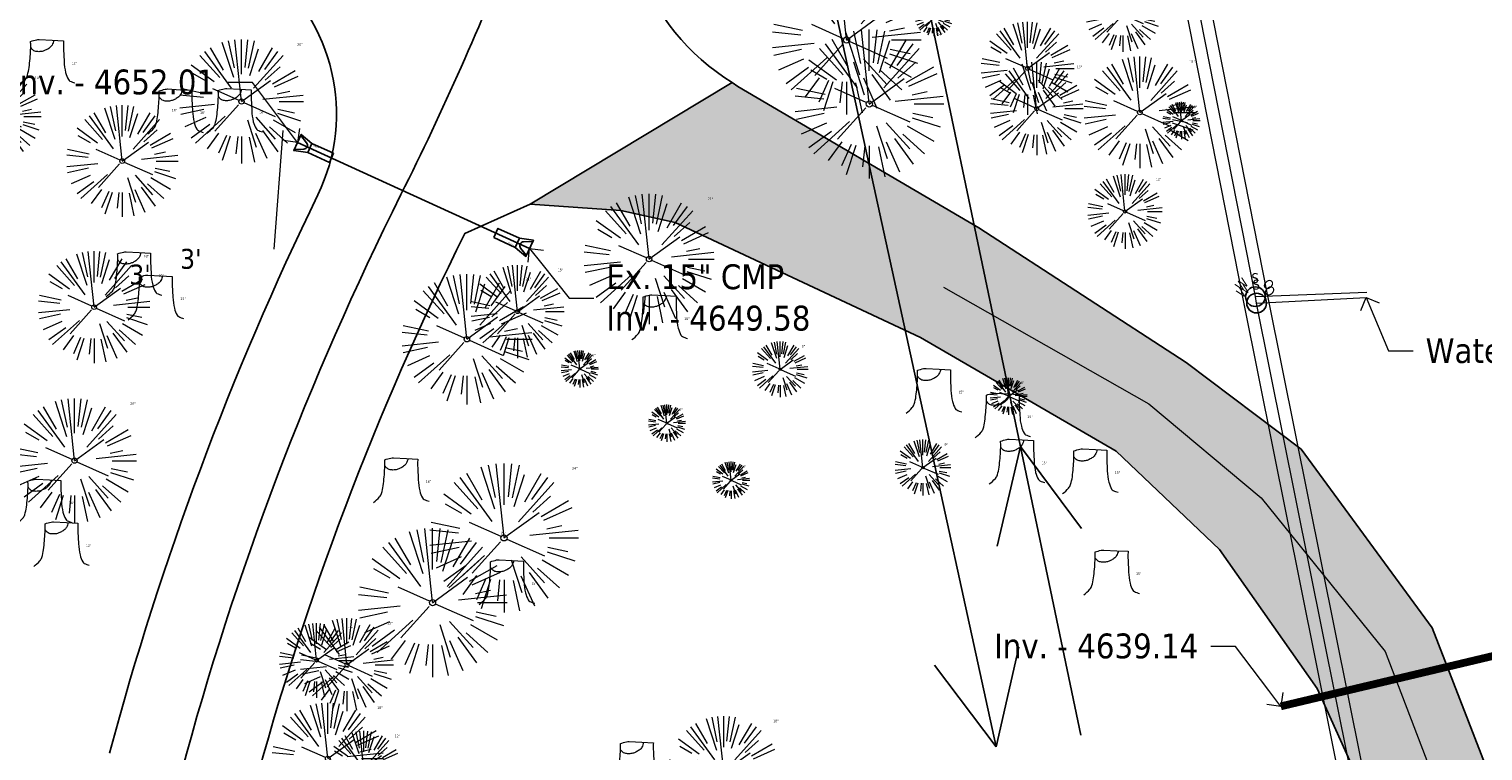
# Model space of a CAD drawing. Header units: feet. Extents: x 1134296 to 1140710, y 647902 to 649877.
# Tile 3 of 34: x 1134629 to 1134863, y 648098 to 648214. Entities that reach past the tile are written whole.
import ezdxf
from ezdxf import colors
from ezdxf.entities.mleader import LeaderData, LeaderLine
from ezdxf.enums import TextEntityAlignment as Align
from ezdxf.math import Vec2, Vec3

# ---------------------------------------------------------------- set-up
doc = ezdxf.new("R2010")
doc.units = ezdxf.units.FT
doc.header["$MEASUREMENT"] = 0
doc.layers.add('C-ROAD-ASPHALT', color=1, linetype='Continuous')
doc.layers.add('C-UTIL-WATER-MEP', color=7, linetype='Continuous')
doc.layers.add('V-ANNO-TEXT', color=7, linetype='Continuous', lineweight=13, plot=False)
doc.layers.add('V-PVMT-CNTR', color=8, linetype='Continuous', lineweight=5, plot=False)
for name, color, linetype, lineweight in [('V-PVMT-HTCH-ASPH', 8, 'Continuous', 13), ('V-SITE-ROCK', 8, 'Continuous', 18), ('V-SITE-VEGE', 8, 'Continuous', 18), ('V-SITE-VEGE-TEXT', 8, 'Continuous', 18), ('V-UTIL-STRM-LINE', 8, 'Continuous', 15), ('V-UTIL-WATR-LINE', 8, 'Continuous', 15)]:
    doc.layers.add(name, color=color, linetype=linetype, lineweight=lineweight)
doc.styles.add('SEI Annotative', font='tahoma.ttf', dxfattribs={"height": 0.1})
doc.styles.add('SEI-Dim & Leader', font='tahoma.ttf')

# ---------------------------------------------------------------- blocks, each defined once
blk = doc.blocks.new('V-UTIL-WATR-Water Shutoff')
blk.add_circle((0, 0), 0.04)
at = {"style": 'SEI-Dim & Leader'}
for s, rotation, p in [('W', 45, (-0.0414, 0.0352)), ('O', 315, (0.0386, 0.0352))]:
    blk.add_text(s, height=0.04, rotation=rotation, dxfattribs=at).set_placement(p, align=Align.CENTER)
blk.add_text('S', height=0.04, dxfattribs=at).set_placement((-0.0014, 0.0552), align=Align.CENTER)
blk = doc.blocks.new('*U837', base_point=(1134826.363, 648170.821))
at = {"xscale": 39.73102651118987, "yscale": 39.73102651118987, "zscale": 39.73102651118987}
blk.add_blockref('V-UTIL-WATR-Water Shutoff', (1134826.363, 648170.821), dxfattribs=at)
blk = doc.blocks.new('*U838', base_point=(1134826.551, 648169.775))
at = {"xscale": 39.73102651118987, "yscale": 39.73102651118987, "zscale": 39.73102651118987}
blk.add_blockref('V-UTIL-WATR-Water Shutoff', (1134826.551, 648169.775), dxfattribs=at)
blk = doc.blocks.new('V-SITE-VEGE-Stump')
for points in [[(-0.1229, -0.0143, 0.052613), (-0.0986, 0.0077, 0.106195), (-0.0905, 0.0219, 0.044862), (-0.0837, 0.0527, 0.020074), (-0.0776, 0.1229, 0.011675), (-0.0773, 0.1364, 0.007866), (-0.0776, 0.1565)], [(-0.0776, 0.1565, -0.027668), (-0.0534, 0.1634, -0.067978), (-0.0432, 0.1643), (0.0086, 0.1616), (0.054, 0.1591)], [(0.0151, 0.1613, -0.082864), (0.0081, 0.142, -0.111324), (-0.0021, 0.1306, -0.039313), (-0.0159, 0.1223, -0.049197), (-0.028, 0.1177, -0.066002), (-0.0447, 0.1155, -0.070187), (-0.0604, 0.1177, -0.114859), (-0.0685, 0.1223, -0.075938), (-0.0773, 0.1332)], [(0.054, 0.1591, 0.004334), (0.0538, 0.1369, 0.008344), (0.054, 0.1254), (0.0561, 0.0762, 0.046252), (0.0624, 0.0317, 0.069625), (0.0733, 0.0038, 0.149725), (0.0794, -0.002, 0.058523), (0.0992, -0.0091)]]:
    blk.add_lwpolyline(points, format="xyb")
blk = doc.blocks.new('V-SITE-VEGE-Coniferious Tree 2')
at = {"color": 0, "linetype": 'ByBlock'}
for p, q in [((-0.0575, 0.2704), (-0.104, 0.4891)), ((-0.0003, 0.0026), (-0.0523, 0.4973)), ((0, 0.2219), (0, 0.5)), ((0.0289, 0.2753), (0.0522, 0.4973)), ((0.0572, 0.2693), (0.1039, 0.4891)), ((-0.0791, 0.1089), (-0.2939, 0.4045)), ((-0.146, 0.2528), (-0.25, 0.433)), ((-0.0626, 0.1926), (-0.1545, 0.4755)), ((0.0685, 0.211), (0.1382, 0.4256)), ((0.1391, 0.2411), (0.25, 0.433)), ((0.1869, 0.2573), (0.2939, 0.4045)), ((-0.2201, 0.1599), (-0.4046, 0.2939)), ((-0.1757, 0.1951), (-0.3346, 0.3716)), ((0.0978, 0.1086), (0.3345, 0.3716)), ((-0.2844, 0.1642), (-0.3931, 0.227)), ((0.192, 0.1729), (0.3116, 0.2806)), ((0.2488, 0.1436), (0.433, 0.25)), ((0.2659, 0.1184), (0.4568, 0.2034)), ((-0.2961, 0.0629), (-0.4891, 0.1039)), ((-0.0199, 0.0089), (-0.2319, 0.1032)), ((-0.0009, -0.0007), (0.235, 0.1707)), ((-0.306, 0.0322), (-0.4973, 0.0523)), ((0.1731, 0.0182), (0.4972, 0.0523)), ((0.2873, 0.0611), (0.3885, 0.0826)), ((0.3025, 0), (0.5, 0)), ((-0.2183, -0.0229), (-0.4973, -0.0523)), ((-0.3022, -0.0642), (-0.4891, -0.1039)), ((-0.023, -0.0255), (-0.2138, -0.2374)), ((0.0185, -0.0083), (0.272, -0.1211)), ((0.2891, -0.094), (0.4755, -0.1545)), ((0.2936, -0.0624), (0.4274, -0.0908)), ((-0.2881, -0.1283), (-0.4568, -0.2034)), ((-0.2545, -0.1849), (-0.4046, -0.2939)), ((-0.132, -0.1189), (-0.3716, -0.3346)), ((0.0478, -0.1473), (0.1192, -0.3671)), ((0.1144, -0.1271), (0.2718, -0.3019)), ((0.2555, -0.1475), (0.433, -0.25)), ((-0.1843, -0.2536), (-0.2767, -0.3808)), ((-0.1214, -0.2725), (-0.1856, -0.4168)), ((-0.091, -0.2799), (-0.1545, -0.4755)), ((-0.0297, -0.2818), (-0.0443, -0.4216)), ((0, -0.2818), (0, -0.5)), ((0.061, -0.2873), (0.1039, -0.4891)), ((0.1131, -0.2541), (0.2033, -0.4568)), ((0.1689, -0.2325), (0.2939, -0.4045)), ((0.2254, -0.2029), (0.3716, -0.3346))]:
    blk.add_line(p, q, dxfattribs=at)
blk.add_circle((0, 0), 0.0208)
blk = doc.blocks.new('_Open90')
at = {"color": 0, "linetype": 'ByBlock', "lineweight": -2}
for p, q in [((0, 0), (-1, 0)), ((-0.5, 0.5), (0, 0)), ((0, 0), (-0.5, -0.5))]:
    blk.add_line(p, q, dxfattribs=at)
blk = doc.blocks.new('*U891', base_point=(1134826.363, 648170.821))
at = {"xscale": 39.73102651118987, "yscale": 39.73102651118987, "zscale": 39.73102651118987}
blk.add_blockref('V-UTIL-WATR-Water Shutoff', (1134826.363, 648170.821), dxfattribs=at)
blk = doc.blocks.new('*U892', base_point=(1134826.551, 648169.775))
at = {"xscale": 39.73102651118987, "yscale": 39.73102651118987, "zscale": 39.73102651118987}
blk.add_blockref('V-UTIL-WATR-Water Shutoff', (1134826.551, 648169.775), dxfattribs=at)
blk = doc.blocks.new('*U1417')
at = {"flags": 128}
blk.add_lwpolyline([(0.87, -2.15), (-1.06, -0.97), (1.06, 0.97), (2.07, -1.05)], dxfattribs=at)
blk.add_lwpolyline([(0.92, 0.84), (1.32, -0.62, -0.609257), (0.5, -1.37), (-0.92, -0.84)], format="xyb", dxfattribs=at)
blk.add_lwpolyline([(4.65, -3.87), (3.46, -4.97), (0.87, -2.15), (2.07, -1.05)], close=True, dxfattribs=at)
at = {"layer": 'Defpoints'}
blk.add_text('15" FES', height=0.2, rotation=132.4927, dxfattribs=at).set_placement((2.94, -2.13))
blk = doc.blocks.new('*U1415')
at = {"flags": 128}
blk.add_lwpolyline([(-4.65, 3.87), (-3.46, 4.97), (-0.87, 2.15), (-2.07, 1.05)], close=True, dxfattribs=at)
blk.add_lwpolyline([(-0.87, 2.15), (1.06, 0.97), (-1.06, -0.97), (-2.07, 1.05)], dxfattribs=at)
blk.add_lwpolyline([(-0.92, -0.84), (-1.32, 0.62, -0.609257), (-0.5, 1.37), (0.92, 0.84)], format="xyb", dxfattribs=at)
at = {"layer": 'Defpoints'}
blk.add_text('15" FES', height=0.2, rotation=312.4927, dxfattribs=at).set_placement((-2.94, 2.13))
blk = doc.blocks.new('C_PBASE-PACTOLA_02403811')
at = {"layer": '', "flags": 128}
blk.add_lwpolyline([(1134945.3, 648722.05), (1134909.79, 648657.07, -0.111237), (1134866.24, 648607.57), (1134762.18, 648532.09, 0.322945), (1134716.4, 648393.22), (1134719.72, 648382.71, -0.171424), (1134715.29, 648249.56), (1134707.16, 648228.78, -0.022723), (1134688.71, 648187.28, 0.05045), (1134653.34, 648094.13)], format="xyb", dxfattribs=at)
blk.add_lwpolyline([(1134672.05, 648195.67), (1134709.44, 648178.6)], dxfattribs=at)
at = {"layer": 'C-ROAD-ASPHALT'}
for points in [[(1134641.75, 648097.24, -0.047459), (1134675.31, 648187.21, 0.35336), (1134666.8, 648223.94, -0.106181), (1134644.2, 648251.03), (1134637.91, 648263.01), (1134624.34, 648241.53), (1134586.21, 648314.11), (1134596.83, 648319.69, 0.414214), (1134601.03, 648333.19), (1134601.03, 648333.19, -0.272199), (1134605.1, 648418.24), (1134606.84, 648420.9, -0.102173), (1134622.24, 648436.38, 0.468797), (1134623.09, 648444.02, -0.039414), (1134613.59, 648455.57), (1134609.94, 648460.8, -0.104209), (1134568.35, 648558.72), (1134550.7, 648648.51, -0.01381), (1134546.06, 648676.18), (1134536.98, 648741.16, -0.094333), (1134542.66, 648856.22), (1134551.22, 648891.6, -0.010799), (1134557.39, 648914.9)], [(1134742.08, 648205.35, -0.361651), (1134727.41, 648247.65, 0.140483), (1134736.89, 648364.09, -0.524981), (1134771.23, 648399.58, -0.304697), (1134795.56, 648376.62), (1134801.46, 648350.56, 0.172183), (1134817.91, 648324.55, -0.385736), (1134819.03, 648317.93), (1134810.83, 648305.08)], [(1134664.93, 648091.02, -0.049927), (1134699, 648181.01), (1134709.51, 648185.7), (1134742.08, 648205.35)]]:
    blk.add_lwpolyline(points, format="xyb", dxfattribs=at)
at = {"layer": 'C-UTIL-WATER-MEP', "flags": 128}
for points in [[(1134798.21, 648100.15), (1134772.37, 648223.95)], [(1134784.62, 648098.27), (1134757.62, 648221.86)], [(1134788.49, 648146.7), (1134784.75, 648130.63)], [(1134788.49, 648146.7), (1134798.35, 648133.46)], [(1134784.57, 648098.26), (1134788.22, 648114.35)], [(1134784.57, 648098.26), (1134774.64, 648111.44)]]:
    blk.add_lwpolyline(points, dxfattribs=at)
at = {"layer": '', "color": 221, "linetype": 'Continuous', "lineweight": -3, "rotation": 22.93653584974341}
for name, p in [('*U1417', (1134672.05, 648195.67)), ('*U1415', (1134709.44, 648178.6))]:
    blk.add_blockref(name, p, dxfattribs=at)
blk = doc.blocks.new('C_XBASE-PACTOLA_02403811')
at = {"layer": 'V-PVMT-HTCH-ASPH', "transparency": 33554483}
h = blk.add_hatch(dxfattribs=at)
h.set_pattern_fill('DOTS', color=256, scale=30)
h.paths.add_polyline_path([(1134742.08, 648205.35), (1134743, 648204.66), (1134781.82, 648181.92), (1134815.22, 648160.19), (1134833.75, 648146.24), (1134854.82, 648117.46), (1134869.62, 648079.36), (1134879.19, 648052.01), (1134857.77, 648057.45), (1134853.11, 648070.45), (1134836.3, 648107.68), (1134820.56, 648130.07), (1134803.91, 648145.91), (1134772.43, 648164.25), (1134732.88, 648182.77), (1134724.14, 648184.69), (1134709.51, 648185.7)])
at = {"layer": '', "flags": 128}
blk.add_lwpolyline([(1134742.08, 648205.35), (1134743, 648204.66), (1134781.82, 648181.92), (1134815.22, 648160.19), (1134833.75, 648146.24), (1134854.82, 648117.46), (1134869.62, 648079.36), (1134879.19, 648052.01), (1134857.77, 648057.45), (1134853.11, 648070.45), (1134836.3, 648107.68), (1134820.56, 648130.07), (1134803.91, 648145.91), (1134772.43, 648164.25), (1134732.88, 648182.77), (1134724.14, 648184.69), (1134709.51, 648185.7)], close=True, dxfattribs=at)
at = {"layer": 'V-PVMT-CNTR', "lineweight": 5, "flags": 128}
blk.add_lwpolyline([(1134776.11, 648172.36), (1134809.2, 648153.56), (1134827.28, 648138.42), (1134847.24, 648113.65), (1134861.79, 648075.58), (1134871.78, 648049.79)], dxfattribs=at)
blk.add_lwpolyline([(1134776.11, 648172.36), (1134809.2, 648153.56), (1134827.28, 648138.42), (1134847.24, 648113.65), (1134861.79, 648075.58), (1134871.78, 648049.79)], dxfattribs=at)
at = {"layer": 'V-SITE-VEGE', "lineweight": 18, "flags": 128}
blk.add_lwpolyline([(1134668.29, 648178.49), (1134669.72, 648197.61)], dxfattribs=at)
at = {"layer": 'V-SITE-VEGE', "linetype": 'Continuous', "lineweight": 18, "flags": 128}
blk.add_lwpolyline([(1134668.29, 648178.49), (1134669.72, 648197.61)], dxfattribs=at)
at = {"layer": 'V-UTIL-STRM-LINE', "const_width": 1.25, "flags": 128}
blk.add_lwpolyline([(1134875.63, 648115.53), (1134830.44, 648104.8)], dxfattribs=at)
at = {"layer": 'V-UTIL-STRM-LINE', "ltscale": 0.75, "const_width": 0.2, "flags": 128}
blk.add_lwpolyline([(1134875.63, 648115.53), (1134830.44, 648104.8)], dxfattribs=at)
at = {"layer": 'V-UTIL-WATR-LINE', "ltscale": 0.75, "flags": 128}
blk.add_lwpolyline([(1134856.6, 648010.1), (1134824.59, 648169.4), (1134824.4, 648170.45), (1134715.22, 648724.68), (1134627.69, 649042.71), (1134623.1, 649060.49), (1134614.19, 649111.86), (1134603.32, 649126.01)], dxfattribs=at)
blk.add_lwpolyline([(1134856.6, 648010.1), (1134824.59, 648169.4), (1134824.4, 648170.45), (1134715.22, 648724.68), (1134627.69, 649042.71), (1134623.1, 649060.49), (1134614.19, 649111.86), (1134603.32, 649126.01)], dxfattribs=at)
at = {"layer": 'V-UTIL-WATR-LINE', "flags": 128}
for points in [[(1134858.56, 648010.49), (1134826.55, 648169.78), (1134826.36, 648170.82), (1134717.16, 648725.14), (1134629.62, 649043.23), (1134625.05, 649060.91), (1134616.07, 649112.68), (1134604.91, 649127.23)], [(1134860.52, 648010.88), (1134828.52, 648170.15), (1134828.33, 648171.19), (1134719.11, 648725.6), (1134719.1, 648725.64)], [(1134826.36, 648170.82), (1134844.31, 648171.57)], [(1134826.55, 648169.78), (1134844.2, 648170.7)]]:
    blk.add_lwpolyline(points, dxfattribs=at)
at = {"layer": ''}
for name, p in [('*U837', (1134826.36, 648170.82)), ('*U891', (1134826.36, 648170.82)), ('*U838', (1134826.55, 648169.78)), ('*U892', (1134826.55, 648169.78))]:
    blk.add_blockref(name, p, dxfattribs=at)
at = {"layer": '', "xscale": 39.73102651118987, "yscale": 39.73102651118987, "zscale": 39.73102651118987}
for p in [(1134826.36, 648170.82), (1134826.55, 648169.78)]:
    blk.add_blockref('V-UTIL-WATR-Water Shutoff', p, dxfattribs=at)
at = {"layer": 'V-SITE-VEGE', "rotation": 8.537736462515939e-07}
for p, xscale, yscale, zscale in [((1134760.49, 648212.18), 23.99971008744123, 23.99971008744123, 23.99971008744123), ((1134805, 648216.28), 11.99985504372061, 11.99985504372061, 11.99985504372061), ((1134774.54, 648215.79), 5.999927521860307, 5.999927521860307, 5.999927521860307), ((1134764.15, 648201.88), 23.99971008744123, 23.99971008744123, 23.99971008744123), ((1134814.44, 648199.19), 5.999927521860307, 5.999927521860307, 5.999927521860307), ((1134805.35, 648184.55), 11.99985504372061, 11.99985504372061, 11.99985504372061), ((1134717.52, 648159.17), 5.999927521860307, 5.999927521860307, 5.999927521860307), ((1134786.6, 648154.76), 5.999927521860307, 5.999927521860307, 5.999927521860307), ((1134731.55, 648150.42), 5.999927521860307, 5.999927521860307, 5.999927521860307), ((1134705.32, 648131.95), 23.99971008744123, 23.99971008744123, 23.99971008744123), ((1134741.89, 648141.24), 5.999927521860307, 5.999927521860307, 5.999927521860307), ((1134693.8, 648121.52), 23.99971008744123, 23.99971008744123, 23.99971008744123), ((1134675.13, 648112.19), 11.99985504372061, 11.99985504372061, 11.99985504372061), ((1134682.73, 648094.83), 11.99985504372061, 11.99985504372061, 11.99985504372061)]:
    blk.add_blockref('V-SITE-VEGE-Coniferious Tree 2', p, dxfattribs=dict(at, xscale=xscale, yscale=yscale, zscale=zscale))
at = {"layer": 'V-SITE-VEGE'}
for name, p, xscale, yscale, zscale in [('V-SITE-VEGE-Coniferious Tree 2', (1134789.65, 648207.6), 14.99981880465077, 14.99981880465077, 14.99981880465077), ('V-SITE-VEGE-Stump', (1134632.18, 648205.64), 40.31522404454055, 40.31522404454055, 40.31522404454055), ('V-SITE-VEGE-Coniferious Tree 2', (1134663.02, 648202.26), 19.99975840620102, 19.99975840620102, 19.99975840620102), ('V-SITE-VEGE-Coniferious Tree 2', (1134807.74, 648200.5), 17.99978256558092, 17.99978256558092, 17.99978256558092), ('V-SITE-VEGE-Coniferious Tree 2', (1134791.12, 648201.13), 14.99981880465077, 14.99981880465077, 14.99981880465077), ('V-SITE-VEGE-Coniferious Tree 2', (1134623.74, 648199.87), 13.99983088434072, 13.99983088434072, 13.99983088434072), ('V-SITE-VEGE-Stump', (1134652.87, 648197.66), 40.31522404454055, 40.31522404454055, 40.31522404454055), ('V-SITE-VEGE-Stump', (1134662.41, 648197.74), 40.31522404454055, 40.31522404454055, 40.31522404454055), ('V-SITE-VEGE-Coniferious Tree 2', (1134643.81, 648192.66), 17.99978256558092, 17.99978256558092, 17.99978256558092), ('V-SITE-VEGE-Coniferious Tree 2', (1134728.68, 648176.87), 20.99974632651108, 20.99974632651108, 20.99974632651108), ('V-SITE-VEGE-Coniferious Tree 2', (1134639.28, 648169.13), 17.99978256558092, 17.99978256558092, 17.99978256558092), ('V-SITE-VEGE-Stump', (1134646.2, 648171.42), 40.31522404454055, 40.31522404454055, 40.31522404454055), ('V-SITE-VEGE-Stump', (1134649.7, 648167.68), 40.31522404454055, 40.31522404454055, 40.31522404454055), ('V-SITE-VEGE-Coniferious Tree 2', (1134699.34, 648163.96), 20.99974632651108, 20.99974632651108, 20.99974632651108), ('V-SITE-VEGE-Coniferious Tree 2', (1134707.48, 648168.41), 14.99981880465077, 14.99981880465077, 14.99981880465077), ('V-SITE-VEGE-Stump', (1134730.86, 648164.47), 40.31522404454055, 40.31522404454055, 40.31522404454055), ('V-SITE-VEGE-Coniferious Tree 2', (1134749.8, 648159.11), 8.999891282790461, 8.999891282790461, 8.999891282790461), ('V-SITE-VEGE-Stump', (1134775.05, 648152.64), 40.31522404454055, 40.31522404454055, 40.31522404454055), ('V-SITE-VEGE-Coniferious Tree 2', (1134636.13, 648144.39), 19.99975840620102, 19.99975840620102, 19.99975840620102), ('V-SITE-VEGE-Stump', (1134786.14, 648148.65), 40.31522404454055, 40.31522404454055, 40.31522404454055), ('V-SITE-VEGE-Coniferious Tree 2', (1134772.79, 648143.28), 8.999891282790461, 8.999891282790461, 8.999891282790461), ('V-SITE-VEGE-Stump', (1134788.44, 648141.22), 40.31522404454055, 40.31522404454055, 40.31522404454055), ('V-SITE-VEGE-Stump', (1134800.24, 648139.66), 40.31522404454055, 40.31522404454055, 40.31522404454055), ('V-SITE-VEGE-Stump', (1134689.23, 648138.23), 40.31522404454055, 40.31522404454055, 40.31522404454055), ('V-SITE-VEGE-Stump', (1134631.75, 648134.79), 40.31522404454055, 40.31522404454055, 40.31522404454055), ('V-SITE-VEGE-Stump', (1134634.5, 648127.92), 40.31522404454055, 40.31522404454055, 40.31522404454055), ('V-SITE-VEGE-Stump', (1134803.66, 648123.37), 40.31522404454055, 40.31522404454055, 40.31522404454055), ('V-SITE-VEGE-Stump', (1134706.26, 648121.8), 40.31522404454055, 40.31522404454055, 40.31522404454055), ('V-SITE-VEGE-Coniferious Tree 2', (1134680.01, 648111.5), 14.99981880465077, 14.99981880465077, 14.99981880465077), ('V-SITE-VEGE-Coniferious Tree 2', (1134676.92, 648096.39), 17.99978256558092, 17.99978256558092, 17.99978256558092), ('V-SITE-VEGE-Coniferious Tree 2', (1134740.71, 648094.24), 17.99978256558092, 17.99978256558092, 17.99978256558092), ('V-SITE-VEGE-Stump', (1134727.19, 648092.5), 40.31522404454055, 40.31522404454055, 40.31522404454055)]:
    blk.add_blockref(name, p, dxfattribs=dict(at, xscale=xscale, yscale=yscale, zscale=zscale))
at = {"layer": 'V-SITE-ROCK', "style": 'SEI Annotative'}
for p in [(1134653.14, 648175.32), (1134644.96, 648172.79)]:
    blk.add_text("3'", height=3.2, dxfattribs=at).set_placement(p)
at = {"layer": 'V-SITE-VEGE-TEXT', "char_height": 0.4, "attachment_point": 7, "style": 'SEI-Dim & Leader'}
for s, insert in [('20"', (1134671.99, 648211.26)), ('24"', (1134775.12, 648212.88)), ('12"', (1134635.66, 648208.24)), ('15"', (1134797.6, 648207.63)), ('18"', (1134815.71, 648208.5)), ('14"', (1134629.72, 648205.87)), ('18"', (1134651.78, 648200.66)), ('16"', (1134656.35, 648200.26)), ('16"', (1134665.89, 648200.34)), ('6"', (1134816.43, 648201.19)), ('12"', (1134810.34, 648189.55)), ('21"', (1134738.15, 648186.37)), ('18"', (1134647.25, 648177.13)), ('20"', (1134649.68, 648174.02)), ('15"', (1134713.95, 648174.91)), ('21"', (1134708.81, 648173.46)), ('10"', (1134653.17, 648170.28)), ('18"', (1134734.34, 648167.07)), ('9"', (1134753.28, 648162.61)), ('6"', (1134719.51, 648161.17)), ('15"', (1134778.53, 648155.24)), ('6"', (1134788.59, 648156.76)), ('20"', (1134645.1, 648153.39)), ('6"', (1134733.54, 648152.42)), ('15"', (1134789.62, 648151.25)), ('9"', (1134776.27, 648146.78)), ('6"', (1134743.88, 648143.24)), ('15"', (1134791.92, 648143.82)), ('24"', (1134716.29, 648142.95)), ('15"', (1134803.71, 648142.26)), ('18"', (1134692.7, 648140.83)), ('16"', (1134635.23, 648137.39)), ('24"', (1134704.77, 648132.52)), ('12"', (1134637.97, 648130.52)), ('15"', (1134807.14, 648125.97)), ('15"', (1134709.74, 648124.4)), ('15"', (1134686.49, 648118)), ('12"', (1134680.12, 648117.19)), ('18"', (1134684.89, 648104.39)), ('18"', (1134748.68, 648102.24)), ('12"', (1134687.71, 648099.83))]:
    blk.add_mtext(s, dxfattribs=dict(at, insert=insert))
at = {"layer": 'V-ANNO-TEXT'}
ml = blk.add_multileader_mtext('Standard', dxfattribs=at)
ml.set_content('Inv. - 4652.01', color=256, style='SEI-Dim & Leader')
ml.set_leader_properties(color=256, linetype='ByLayer', lineweight=-1)
ml.set_arrow_properties(name='OPEN90')
ml.build(insert=Vec2(0, 0))
ml.multileader.update_dxf_attribs({"text_left_attachment_type": 2, "text_right_attachment_type": 2, "dogleg_length": 0.1, "arrow_head_size": 3.2, "scale": 40})
ctx = ml.context
ctx.base_point, ctx.scale, ctx.arrow_head_size, ctx.plane_origin = Vec3(1134622.82, 648205.33), 40, 3.2, Vec3(1134672.05, 648195.67)
ctx.left_attachment, ctx.right_attachment, ctx.text_align_type = 2, 2, 2
notes = []
notes.append((ctx, [(0, (1, 1, 0), (1134664.77, 648205.33), (-1, 0), 4, [(0, [(1134672.05, 648195.67)], 0, [])])]))
ctx.mtext.insert, ctx.mtext.alignment, ctx.mtext.flow_direction = Vec3(1134658.77, 648207.42), 3, 5
ml = blk.add_multileader_mtext('Standard', dxfattribs=at)
ml.set_content('Ex. 15" CMP\\PInv. - 4649.58', color=256, style='SEI-Dim & Leader')
ml.set_leader_properties(color=256, linetype='ByLayer', lineweight=-1)
ml.set_arrow_properties(name='OPEN90')
ml.build(insert=Vec2(0, 0))
ml.multileader.update_dxf_attribs({"text_left_attachment_type": 2, "text_right_attachment_type": 2, "dogleg_length": 0.1, "arrow_head_size": 3.2, "scale": 40})
ctx = ml.context
ctx.base_point, ctx.scale, ctx.arrow_head_size, ctx.plane_origin = Vec3(1134719.79, 648170.57), 40, 3.2, Vec3(1134709.44, 648178.6)
ctx.left_attachment, ctx.right_attachment = 2, 2
notes.append((ctx, [(0, (1, 1, 0), (1134715.79, 648170.57), (1, 0), 4, [(0, [(1134709.44, 648178.6)], 0, [])])]))
ctx.mtext.insert, ctx.mtext.flow_direction = Vec3(1134721.79, 648176.03), 5
ml = blk.add_multileader_mtext('Standard', dxfattribs=at)
ml.set_content('Water Line Drain', color=256, style='SEI-Dim & Leader')
ml.set_leader_properties(color=256, linetype='ByLayer', lineweight=-1)
ml.set_arrow_properties(name='OPEN90')
ml.build(insert=Vec2(0, 0))
ml.multileader.update_dxf_attribs({"text_left_attachment_type": 2, "text_right_attachment_type": 2, "dogleg_length": 0.1, "arrow_head_size": 3.2, "scale": 40})
ctx = ml.context
ctx.base_point, ctx.scale, ctx.arrow_head_size, ctx.plane_origin = Vec3(1134851.77, 648162.07), 40, 3.2, Vec3(1134844.2, 648170.7)
ctx.left_attachment, ctx.right_attachment = 2, 2
notes.append((ctx, [(0, (1, 1, 0), (1134847.77, 648162.07), (1, 0), 4, [(0, [(1134844.2, 648170.7)], 0, [])])]))
ctx.mtext.insert, ctx.mtext.flow_direction = Vec3(1134853.77, 648164.13), 5
ml = blk.add_multileader_mtext('Standard', dxfattribs=at)
ml.set_content('Inv. - 4639.14', color=256, style='SEI-Dim & Leader')
ml.set_leader_properties(color=256, linetype='ByLayer', lineweight=-1)
ml.set_arrow_properties(name='OPEN90')
ml.build(insert=Vec2(0, 0))
ml.multileader.update_dxf_attribs({"text_left_attachment_type": 2, "text_right_attachment_type": 2, "dogleg_length": 0.1, "arrow_head_size": 3.2, "scale": 40})
ctx = ml.context
ctx.base_point, ctx.scale, ctx.arrow_head_size, ctx.plane_origin = Vec3(1134780.9, 648114.46, -4640.12), 40, 3.2, Vec3(1134830.44, 648104.8, -4640.12)
ctx.left_attachment, ctx.right_attachment, ctx.text_align_type = 2, 2, 2
notes.append((ctx, [(0, (1, 1, 0), (1134823.16, 648114.46, -4640.12), (-1, 0), 4, [(0, [(1134830.44, 648104.8, -4640.12)], 0, [])])]))
ctx.mtext.insert, ctx.mtext.alignment, ctx.mtext.flow_direction = Vec3(1134817.16, 648116.54, -4640.12), 3, 5
for ctx, leaders in notes:
    for number, flags, end, landing, length, lines in leaders:
        leader = LeaderData()
        leader.index, (leader.has_last_leader_line, leader.has_dogleg_vector, leader.attachment_direction) = number, flags
        leader.last_leader_point, leader.dogleg_vector, leader.dogleg_length = Vec3(end), Vec3(landing), length
        for number, points, colour, breaks in lines:
            line = LeaderLine()
            line.index, line.vertices, line.color, line.breaks = number, Vec3.list(points), colors.encode_raw_color(colour), breaks
            leader.lines.append(line)
        ctx.leaders.append(leader)

msp = doc.modelspace()

# ---------------------------------------------------------------- block references
at = {"layer": ''}
msp.add_blockref('C_XBASE-PACTOLA_02403811', (0, 0), dxfattribs=at)

# ---------------------------------------------------------------- next in the draw order: block references
msp.add_blockref('C_PBASE-PACTOLA_02403811', (0, 0), dxfattribs=at)

doc.saveas('drawing.dxf')
